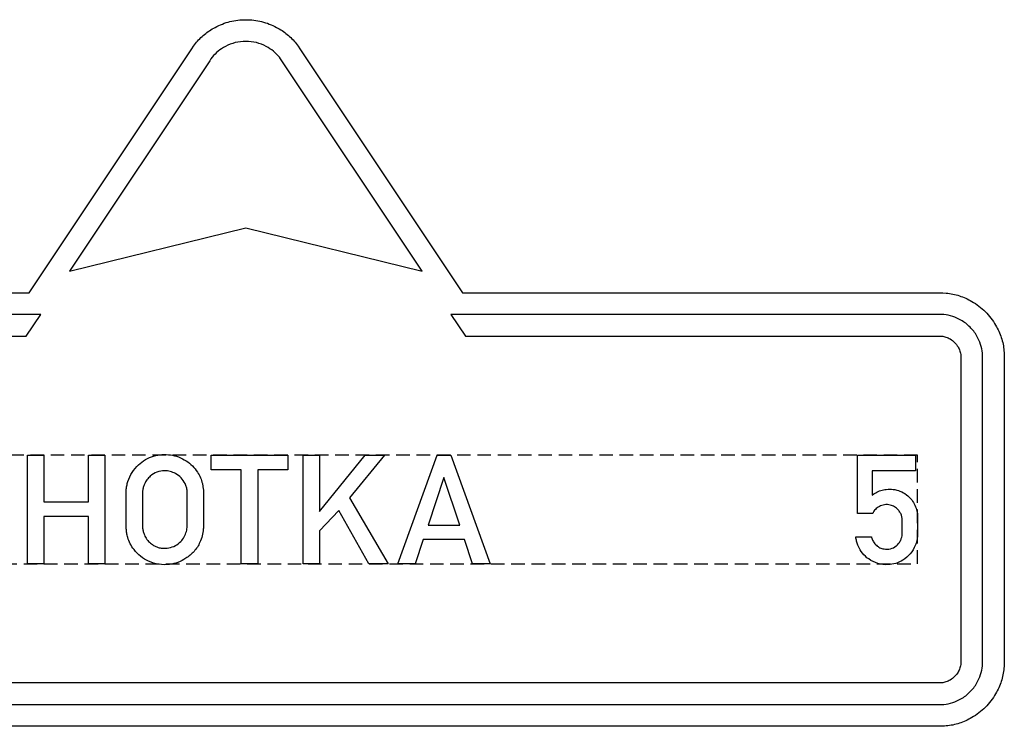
# Model space of a CAD drawing. Header units: millimetres. Extents: x 160 to 3480, y -161 to 860.
# Tile 7 of 12: x 1781 to 2236, y -57 to 269. Entities that reach past the tile are written whole.
import ezdxf

# ---------------------------------------------------------------- set-up
doc = ezdxf.new("R2010")
doc.units = ezdxf.units.MM
doc.header["$LTSCALE"] = 5
doc.linetypes.add('ČÁRKOVANÁX2', pattern=[1.5, 1, -0.5])
doc.layers.add('Značka', color=7, linetype='Continuous')

msp = doc.modelspace()

# ---------------------------------------------------------------- linework, layer by layer
at = {"layer": 'Značka', "color": 3}
for points in [[(1565.58, 142.63), (1785.58, 142.63), (1860.62, 255.19), (1861.48, 256.39), (1862.38, 257.56, -0.052345), (1866.5, 261.74, -0.052482), (1871.43, 265, -0.065282), (1878.28, 267.7, -0.065503), (1885.58, 268.55, -0.065178), (1892.88, 267.69, -0.063549), (1899.74, 265, -0.052504), (1904.69, 261.76, -0.057334), (1908.79, 257.56), (1909.69, 256.39), (1910.55, 255.19)], [(1565.58, 142.63), (1785.58, 142.63), (1860.62, 255.19), (1861.48, 256.39), (1862.38, 257.56, -0.052345), (1866.5, 261.74, -0.052482), (1871.43, 265, -0.065282), (1878.28, 267.7, -0.065503), (1885.58, 268.55, -0.065178), (1892.88, 267.69, -0.063549), (1899.74, 265, -0.052504), (1904.69, 261.76, -0.057334), (1908.79, 257.56), (1909.69, 256.39), (1910.55, 255.19)], [(1910.55, 255.19), (1985.58, 142.63), (2205.59, 142.63), (2207.15, 142.57), (2208.72, 142.47, -0.055716), (2214.85, 141.21, -0.056165), (2220.59, 138.61, -0.069699), (2226.83, 133.89, -0.068357), (2231.57, 127.63, -0.056424), (2234.2, 121.9, -0.061114), (2235.42, 115.77, -0.012215), (2235.53, 114.2, -0.004125), (2235.59, 112.63), (2235.59, -27.37, -0.003578), (2235.53, -28.94, -0.010731), (2235.42, -30.5, -0.055718), (2234.16, -36.64, -0.056169), (2231.57, -42.37, -0.069699), (2226.84, -48.61, -0.068357), (2220.59, -53.35, -0.056437), (2214.85, -55.98, -0.061126), (2208.72, -57.2, -0.012215), (2207.15, -57.31), (2205.59, -57.37), (1565.58, -57.37)], [(1910.55, 255.19), (1985.58, 142.63), (2205.59, 142.63), (2207.15, 142.57), (2208.72, 142.47, -0.055716), (2214.85, 141.21, -0.056165), (2220.59, 138.61, -0.069699), (2226.83, 133.89, -0.068357), (2231.57, 127.63, -0.056424), (2234.2, 121.9, -0.061114), (2235.42, 115.77, -0.012215), (2235.53, 114.2, -0.004125), (2235.59, 112.63), (2235.59, -27.37, -0.003578), (2235.53, -28.94, -0.010731), (2235.42, -30.5, -0.055718), (2234.16, -36.64, -0.056169), (2231.57, -42.37, -0.069699), (2226.84, -48.61, -0.068357), (2220.59, -53.35, -0.056437), (2214.85, -55.98, -0.061126), (2208.72, -57.2, -0.012215), (2207.15, -57.31), (2205.59, -57.37), (1565.58, -57.37)], [(1966.9, 152.63), (1902.23, 249.64), (1901.65, 250.44), (1901.06, 251.22, 0.052342), (1898.31, 254.01, 0.052536), (1895.02, 256.18, 0.065302), (1890.46, 257.98, 0.065488), (1885.58, 258.55, 0.065193), (1880.72, 257.98, 0.063588), (1876.15, 256.18, 0.052497), (1872.85, 254.02, 0.057329), (1870.11, 251.22), (1869.52, 250.44), (1868.94, 249.64), (1804.27, 152.63), (1885.58, 172.63), (1966.9, 152.63)], [(1966.9, 152.63), (1902.23, 249.64), (1901.65, 250.44), (1901.06, 251.22, 0.052342), (1898.31, 254.01, 0.052536), (1895.02, 256.18, 0.065302), (1890.46, 257.98, 0.065488), (1885.58, 258.55, 0.065193), (1880.72, 257.98, 0.063588), (1876.15, 256.18, 0.052497), (1872.85, 254.02, 0.057329), (1870.11, 251.22), (1869.52, 250.44), (1868.94, 249.64), (1804.27, 152.63), (1885.58, 172.63), (1966.9, 152.63)], [(1565.58, -47.37), (2205.59, -47.37), (2206.63, -47.33), (2207.68, -47.26, 0.055724), (2211.76, -46.42, 0.056165), (2215.59, -44.69, 0.069701), (2219.75, -41.54, 0.068354), (2222.91, -37.37, 0.056415), (2224.66, -33.55, 0.061129), (2225.48, -29.46, 0.012191), (2225.55, -28.41, 0.004085), (2225.59, -27.37), (2225.59, 112.63, 0.003619), (2225.55, 113.68, 0.010796), (2225.48, 114.72, 0.055729), (2224.64, 118.81, 0.056152), (2222.91, 122.63, 0.069682), (2219.76, 126.79, 0.068346), (2215.59, 129.95, 0.056415), (2211.76, 131.71, 0.061129), (2207.68, 132.52), (2206.63, 132.59), (2205.59, 132.63), (1980.23, 132.63), (1986.9, 122.63)], [(1565.58, -47.37), (2205.59, -47.37), (2206.63, -47.33), (2207.68, -47.26, 0.055724), (2211.76, -46.42, 0.056165), (2215.59, -44.69, 0.069701), (2219.75, -41.54, 0.068354), (2222.91, -37.37, 0.056415), (2224.66, -33.55, 0.061129), (2225.48, -29.46, 0.012191), (2225.55, -28.41, 0.004085), (2225.59, -27.37), (2225.59, 112.63, 0.003619), (2225.55, 113.68, 0.010796), (2225.48, 114.72, 0.055729), (2224.64, 118.81, 0.056152), (2222.91, 122.63, 0.069682), (2219.76, 126.79, 0.068346), (2215.59, 129.95, 0.056415), (2211.76, 131.71, 0.061129), (2207.68, 132.52), (2206.63, 132.59), (2205.59, 132.63), (1980.23, 132.63), (1986.9, 122.63)], [(1986.9, 122.63), (2205.59, 122.63), (2206.11, 122.61), (2206.63, 122.58, -0.055701), (2208.67, 122.16, -0.056165), (2210.59, 121.29, -0.069696), (2212.67, 119.72, -0.068342), (2214.25, 117.63, -0.056427), (2215.12, 115.72, -0.061091), (2215.53, 113.68, -0.01213), (2215.57, 113.15), (2215.59, 112.63), (2215.59, -27.37, -0.003505), (2215.57, -27.89, -0.010617), (2215.53, -28.41, -0.055689), (2215.11, -30.46, -0.056165), (2214.25, -32.37, -0.069668), (2212.67, -34.45, -0.068362), (2210.59, -36.03, -0.056453), (2208.67, -36.91, -0.061121), (2206.63, -37.31), (2206.11, -37.35), (2205.59, -37.37), (1735.58, -37.37)], [(1986.9, 122.63), (2205.59, 122.63), (2206.11, 122.61), (2206.63, 122.58, -0.055701), (2208.67, 122.16, -0.056165), (2210.59, 121.29, -0.069696), (2212.67, 119.72, -0.068342), (2214.25, 117.63, -0.056427), (2215.12, 115.72, -0.061091), (2215.53, 113.68, -0.01213), (2215.57, 113.15), (2215.59, 112.63), (2215.59, -27.37, -0.003505), (2215.57, -27.89, -0.010617), (2215.53, -28.41, -0.055689), (2215.11, -30.46, -0.056165), (2214.25, -32.37, -0.069668), (2212.67, -34.45, -0.068362), (2210.59, -36.03, -0.056453), (2208.67, -36.91, -0.061121), (2206.63, -37.31), (2206.11, -37.35), (2205.59, -37.37), (1735.58, -37.37)], [(1830.33, 50.65), (1830.35, 51.06, -0.004416), (1830.38, 51.48, -0.03069), (1830.66, 53.56, -0.031093), (1831.19, 55.6, -0.066297), (1833.12, 59.73, -0.06848), (1836.07, 63.22, -0.061847), (1839.32, 65.65, -0.059928), (1843.05, 67.23, -0.057341), (1846.9, 67.96, -0.057578), (1850.82, 67.8, -0.05689), (1854.57, 66.86, -0.057488), (1858.01, 65.09, -0.055387), (1860.91, 62.74, -0.053446), (1863.25, 59.81, -0.043025), (1864.64, 57.3, -0.048855), (1865.54, 54.58, -0.022686), (1865.82, 53.1, -0.012934), (1866, 51.6), (1866.03, 51.35), (1866.05, 51.11), (1866.05, 34.36), (1866.01, 33.98), (1865.98, 33.59, -0.035761), (1865.44, 30.49, -0.047832), (1864.39, 27.51, -0.078792), (1861.72, 23.33, -0.073101), (1857.91, 20.11, -0.060116), (1854.29, 18.26, -0.059827), (1850.34, 17.32, -0.071113), (1845.42, 17.36, -0.074191), (1840.72, 18.79, -0.066046), (1837.02, 21.04, -0.061697), (1834, 24.16, -0.047084), (1832.26, 26.83, -0.053888), (1831.1, 29.77, -0.030228), (1830.66, 31.72, -0.017691), (1830.41, 33.7), (1830.37, 34.17), (1830.33, 34.63), (1830.33, 50.65)], [(2174.27, 30.1), (2174.36, 29.78), (2174.45, 29.46, 0.061346), (2175.27, 27.65, 0.076001), (2176.54, 26.12, 0.081234), (2178.17, 25.01, 0.07405), (2180.08, 24.43, 0.102517), (2183.07, 24.52, 0.116974), (2185.7, 25.82, 0.07234), (2186.93, 27.07, 0.058808), (2187.8, 28.6, 0.043856), (2188.25, 29.86, 0.050756), (2188.44, 31.17, 0.010704), (2188.45, 31.53), (2188.45, 31.88), (2188.45, 37.94, 0.008475), (2188.4, 38.65, 0.025936), (2188.3, 39.35, 0.068279), (2187.78, 40.8, 0.054049), (2186.9, 42.11, 0.069282), (2185.37, 43.58, 0.080577), (2183.49, 44.53, 0.097823), (2180.99, 44.88, 0.091139), (2178.49, 44.29, 0.085476), (2176.49, 43.08, 0.103689), (2175.11, 41.29), (2175, 41.07), (2174.9, 40.85), (2167.88, 40.85), (2167.88, 67.63), (2194.66, 67.63), (2194.66, 60.5), (2174.57, 60.5), (2174.57, 49.25), (2175.39, 49.81), (2176.24, 50.34, -0.051754), (2178.6, 51.39, -0.052711), (2181.13, 51.93, -0.065819), (2184.34, 51.93, -0.065542), (2187.45, 51.1, -0.069375), (2190.43, 49.45, -0.071368), (2192.84, 47.05, -0.059631), (2194.36, 44.59, -0.053762), (2195.28, 41.85, -0.024846), (2195.5, 40.73, -0.033767), (2195.59, 39.61), (2195.59, 39.45), (2195.59, 39.3), (2195.59, 31.28), (2195.58, 30.92, -0.005476), (2195.56, 30.56, -0.045296), (2195.24, 28.28, -0.043643), (2194.52, 26.07, -0.080861), (2192.19, 22.2, -0.084536), (2188.74, 19.29, -0.06982), (2185.49, 17.78, -0.066769), (2181.94, 17.19, -0.084632), (2177.24, 17.74, -0.08875), (2173, 19.83, -0.074189), (2170.15, 22.47, -0.070961), (2168.17, 25.81, -0.035798), (2167.53, 27.6, -0.037171), (2167.15, 29.45), (2167.11, 29.77), (2167.07, 30.1), (2174.27, 30.1)], [(1837.94, 50.62), (1837.94, 34.62), (1837.97, 34.32), (1837.99, 34.02, 0.037608), (1838.26, 32.44, 0.041689), (1838.78, 30.92, 0.062882), (1839.95, 28.86, 0.060178), (1841.59, 27.13, 0.059402), (1843.51, 25.81, 0.064353), (1845.68, 25.01, 0.05052), (1847.47, 24.74, 0.044589), (1849.3, 24.81, 0.07392), (1852.37, 25.63, 0.085011), (1855.03, 27.35, 0.073638), (1856.8, 29.4, 0.063583), (1857.96, 31.86, 0.03321), (1858.31, 33.09, 0.042639), (1858.46, 34.35, 0.004372), (1858.47, 34.51), (1858.48, 34.67), (1858.48, 50.58), (1858.48, 50.86), (1858.48, 51.15, 0.062608), (1858.19, 52.89, 0.048323), (1857.53, 54.55, 0.076909), (1855.68, 57.24, 0.083763), (1853.1, 59.2, 0.069875), (1850.71, 60.17, 0.066663), (1848.12, 60.46, 0.088498), (1844.56, 59.83, 0.098113), (1841.5, 58, 0.062838), (1839.98, 56.34, 0.051406), (1838.86, 54.38, 0.039515), (1838.27, 52.81, 0.050729), (1837.98, 51.17), (1837.96, 50.89), (1837.94, 50.62)]]:
    msp.add_lwpolyline(points, format="xyb", dxfattribs=at)
for points in [[(1735.58, 122.63), (1784.27, 122.63), (1790.94, 132.63), (1565.58, 132.63)], [(1735.58, 122.63), (1784.27, 122.63), (1790.94, 132.63), (1565.58, 132.63)], [(1784.79, 17.63), (1784.79, 67.63), (1792.36, 67.63), (1792.36, 46.18), (1812.92, 46.18), (1812.92, 67.63), (1820.53, 67.63), (1820.53, 17.63), (1812.92, 17.63), (1812.92, 39.48), (1792.36, 39.48), (1792.36, 17.63), (1784.79, 17.63)], [(1883.49, 17.63), (1883.49, 60.89), (1869.59, 60.89), (1869.59, 67.63), (1904.97, 67.63), (1904.97, 60.89), (1891.06, 60.89), (1891.06, 17.63), (1883.49, 17.63)], [(1912.05, 17.64), (1912.05, 67.63), (1919.6, 67.63), (1919.6, 41.72), (1940.62, 67.63), (1949.56, 67.63), (1933.46, 47.98), (1951.33, 17.64), (1942.4, 17.64), (1928.51, 42.13), (1919.6, 32.74), (1919.6, 17.64), (1912.05, 17.64)], [(1955.71, 17.63), (1973.83, 67.64), (1980.15, 67.64), (1998.28, 17.63), (1990.25, 17.63), (1986.51, 28.8), (1967.38, 28.8), (1963.71, 17.63), (1955.71, 17.63)], [(1984.31, 35.44), (1976.98, 57.41), (1969.66, 35.44), (1984.31, 35.44)]]:
    msp.add_lwpolyline(points, dxfattribs=at)
at = {"layer": 'Značka', "color": 6, "linetype": 'ČÁRKOVANÁX2', "ltscale": 1.25}
msp.add_lwpolyline([(1745.58, 17.63), (2195.59, 17.63), (2195.59, 67.63), (1745.58, 67.63), (1745.58, 17.63)], dxfattribs=at)
msp.add_lwpolyline([(1745.58, 17.63), (2195.59, 17.63), (2195.59, 67.63), (1745.58, 67.63), (1745.58, 17.63)], dxfattribs=at)

doc.saveas('drawing.dxf')
